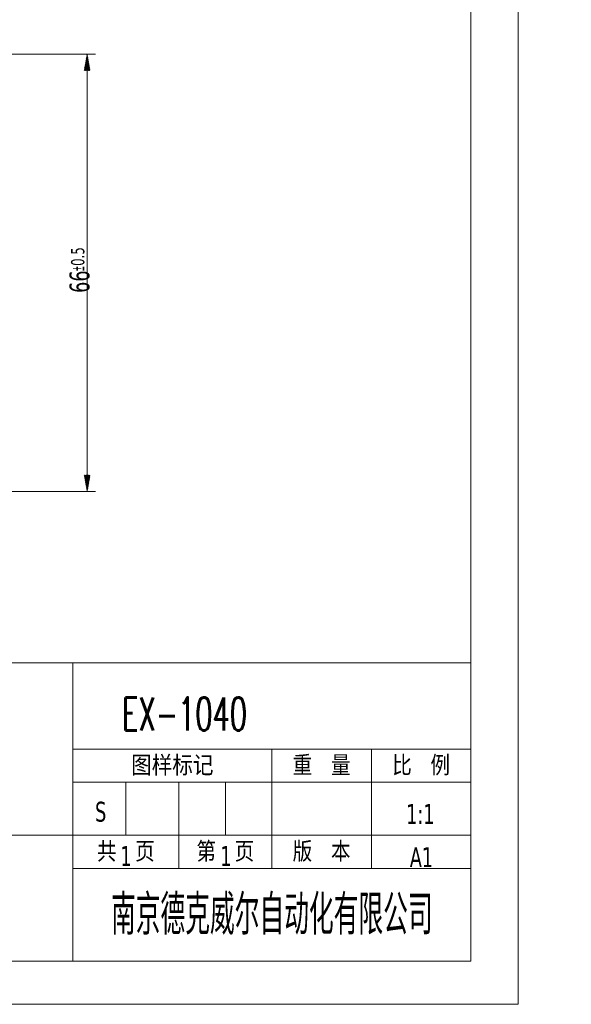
# Model space of a CAD drawing. Header units: millimetres. Extents: x 0 to 218, y 0 to 297.
# Tile 3 of 13: x 135 to 218, y 0 to 149. Entities that reach past the tile are written whole.
import ezdxf

# ---------------------------------------------------------------- set-up
doc = ezdxf.new("R2010")
doc.units = ezdxf.units.MM
doc.layers.add('100', color=7, linetype='Continuous', true_color=0xffffff)
doc.layers.add('125', color=7, linetype='Continuous', true_color=0xffffff)
doc.styles.add('chinesef_fs', font='simplex.shx', dxfattribs={"bigfont": 'gbcbig.shx'})
doc.styles.add('ideas_century', font='simplex.shx')
doc.styles.add('Tahoma', font='Tahoma')

# ---------------------------------------------------------------- blocks, each defined once
blk = doc.blocks.new('TabularNote1')
at = {"layer": '125', "color": 3, "linetype": 'Continuous', "lineweight": 18}
for p, q in [((82.88, 51.5), (142.88, 51.5)), ((82.88, 51.5), (82.88, 38.5)), ((142.88, 51.5), (142.88, 38.5)), ((142.88, 51.5), (150.88, 51.5)), ((150.88, 51.5), (158.88, 51.5)), ((158.88, 51.5), (165.88, 51.5)), ((165.88, 51.5), (172.88, 51.5)), ((172.88, 51.5), (187.88, 51.5)), ((187.88, 51.5), (202.88, 51.5)), ((202.88, 51.5), (202.88, 38.5)), ((82.88, 38.5), (82.88, 33.5)), ((142.88, 38.5), (150.88, 38.5)), ((142.88, 38.5), (142.88, 33.5)), ((150.88, 38.5), (158.88, 38.5)), ((158.88, 38.5), (165.88, 38.5)), ((165.88, 38.5), (172.88, 38.5)), ((172.88, 38.5), (187.88, 38.5)), ((172.88, 38.5), (172.88, 33.5)), ((187.88, 38.5), (202.88, 38.5)), ((187.88, 38.5), (187.88, 33.5)), ((202.88, 38.5), (202.88, 33.5)), ((82.88, 33.5), (82.88, 25.5)), ((142.88, 33.5), (150.88, 33.5)), ((142.88, 33.5), (142.88, 25.5)), ((150.88, 33.5), (158.88, 33.5)), ((150.88, 33.5), (150.88, 25.5)), ((158.88, 33.5), (165.88, 33.5)), ((158.88, 33.5), (158.88, 25.5)), ((165.88, 33.5), (172.88, 33.5)), ((165.88, 33.5), (165.88, 25.5)), ((172.88, 33.5), (187.88, 33.5)), ((172.88, 33.5), (172.88, 25.5)), ((187.88, 33.5), (202.88, 33.5)), ((187.88, 33.5), (187.88, 25.5)), ((202.88, 33.5), (202.88, 25.5)), ((82.88, 25.5), (142.88, 25.5)), ((82.88, 25.5), (82.88, 20.5)), ((142.88, 25.5), (150.88, 25.5)), ((142.88, 25.5), (142.88, 20.5)), ((150.88, 25.5), (158.88, 25.5)), ((158.88, 25.5), (165.88, 25.5)), ((158.88, 25.5), (158.88, 20.5)), ((165.88, 25.5), (172.88, 25.5)), ((172.88, 25.5), (187.88, 25.5)), ((172.88, 25.5), (172.88, 20.5)), ((187.88, 25.5), (202.88, 25.5)), ((187.88, 25.5), (187.88, 20.5)), ((202.88, 25.5), (202.88, 20.5)), ((82.88, 20.5), (82.88, 6.5)), ((142.88, 20.5), (150.88, 20.5)), ((142.88, 20.5), (142.88, 6.5)), ((150.88, 20.5), (158.88, 20.5)), ((158.88, 20.5), (165.88, 20.5)), ((165.88, 20.5), (172.88, 20.5)), ((172.88, 20.5), (187.88, 20.5)), ((187.88, 20.5), (202.88, 20.5)), ((202.88, 20.5), (202.88, 6.5)), ((82.88, 6.5), (142.88, 6.5)), ((142.88, 6.5), (150.88, 6.5)), ((150.88, 6.5), (158.88, 6.5)), ((158.88, 6.5), (165.88, 6.5)), ((165.88, 6.5), (172.88, 6.5)), ((172.88, 6.5), (187.88, 6.5)), ((187.88, 6.5), (202.88, 6.5))]:
    blk.add_line(p, q, dxfattribs=at)
at = {"layer": '125', "color": 35, "linetype": 'Continuous', "lineweight": 13, "char_height": 3, "attachment_point": 5, "line_spacing_factor": 0.903614, "style": 'chinesef_fs'}
for s, insert in [('\\W1.2958;\\H4.50;\\fNX ANSI Symbols|b0|i0;\\Fsimplex.shx,gbcbig.shx;\\H3.00;', (172.88, 45)), ('\\W1.3672;重 量', (180.38, 36)), ('\\W1.3672;比 例', (195.38, 36)), ('\\W1.2958;\\H4.50;\\fNX ANSI Symbols|b0|i0;\\Fsimplex.shx,gbcbig.shx;\\H3.00;', (112.88, 38.5)), ('\\W1.4361;图样标记', (157.88, 36)), ('\\W1.2958;\\fNX ANSI Symbols|b0|i0;\\Fsimplex.shx,gbcbig.shx;', (180.38, 29.5)), ('\\W1.2958;\\fNX ANSI Symbols|b0|i0;\\Fsimplex.shx,gbcbig.shx;', (195.38, 29.5)), ('\\W1.3672;共 页', (150.88, 23)), ('\\W1.3672;第 页', (165.88, 23)), ('\\W1.3672;版 本', (180.38, 23)), ('\\W0.8631;\\H6.00;南京德克威尔自动化有限公司\\H3.00;', (172.88, 13.5)), ('\\W1.2958;\\H4.50;\\fNX ANSI Symbols|b0|i0;\\Fsimplex.shx,gbcbig.shx;\\H3.00;', (112.88, 16))]:
    blk.add_mtext(s, dxfattribs=dict(at, insert=insert))

msp = doc.modelspace()

# ---------------------------------------------------------------- hatches: boundary and pattern name
at = {"layer": '125', "linetype": 'Continuous', "lineweight": 13}
h = msp.add_hatch(dxfattribs=at)
h.set_pattern_fill('ANSI31', color=80, scale=0.02, angle=-5e-12, style=0)
h.paths.add_polyline_path([(145.05, 143.32), (145.49, 140.82), (144.61, 140.82)], flags=0)
h = msp.add_hatch(dxfattribs=at)
h.set_pattern_fill('ANSI31', color=80, scale=0.02, angle=-5e-12, style=0)
h.paths.add_polyline_path([(145.05, 77.32), (144.61, 79.82), (145.49, 79.82)], flags=0)

# ---------------------------------------------------------------- linework, layer by layer
at = {"layer": '125', "color": 3, "linetype": 'Continuous', "lineweight": 13}
for p, q in [((210, 297), (210, 0)), ((210, 0), (0, 0))]:
    msp.add_line(p, q, dxfattribs=at)
at = {"layer": '125', "color": 7, "linetype": 'Continuous', "lineweight": 18}
for p, q in [((202.88, 290.5), (202.88, 6.5)), ((202.88, 6.5), (22.88, 6.5))]:
    msp.add_line(p, q, dxfattribs=at)
at = {"layer": '125', "color": 80, "linetype": 'Continuous', "lineweight": 13}
for p, q in [((128, 143.32), (146.3, 143.32)), ((145.05, 143.32), (145.05, 77.32)), ((129.41, 77.32), (146.3, 77.32))]:
    msp.add_line(p, q, dxfattribs=at)

# ---------------------------------------------------------------- block references
at = {"layer": '125', "color": 3, "linetype": 'Continuous', "lineweight": 18}
msp.add_blockref('TabularNote1', (0, 0), dxfattribs=at)

# ---------------------------------------------------------------- texts
at = {"layer": '100', "color": 2, "linetype": 'Continuous', "lineweight": 13, "attachment_point": 8, "line_spacing_factor": 1.204819, "style": 'ideas_century'}
for s, insert, char_height in [('\\W1.0000;', (175.14, 52.57), 3), ('{\\W0.6054;EX-1040}', (159.73, 41.29), 5)]:
    msp.add_mtext(s, dxfattribs=dict(at, insert=insert, char_height=char_height))
at = {"layer": '125', "color": 3, "linetype": 'Continuous', "lineweight": 13, "attachment_point": 7, "rotation": 90, "style": 'Tahoma'}
for s, insert, char_height, line_spacing_factor in [('\\W0.7500;\\W0.3750;%%p\\W0.7500;0.5', (144.66, 110.55), 2, 0.840784), ('\\W0.7500;66', (145.45, 107.3), 3, 0.721597)]:
    msp.add_mtext(s, dxfattribs=dict(at, insert=insert, char_height=char_height, line_spacing_factor=line_spacing_factor))
at = {"layer": '125', "color": 3, "linetype": 'Continuous', "lineweight": 13, "char_height": 3, "attachment_point": 8, "line_spacing_factor": 0.721597, "style": 'Tahoma'}
for s, insert in [('\\W0.7500;S', (147.09, 27.49)), ('\\W0.7500;1:1', (195.26, 27.2)), ('\\W0.7500;1', (150.9, 20.86)), ('\\W0.7500;1', (165.96, 20.86)), ('\\W0.7500;A1', (195.43, 20.69))]:
    msp.add_mtext(s, dxfattribs=dict(at, insert=insert))

doc.saveas('drawing.dxf')
